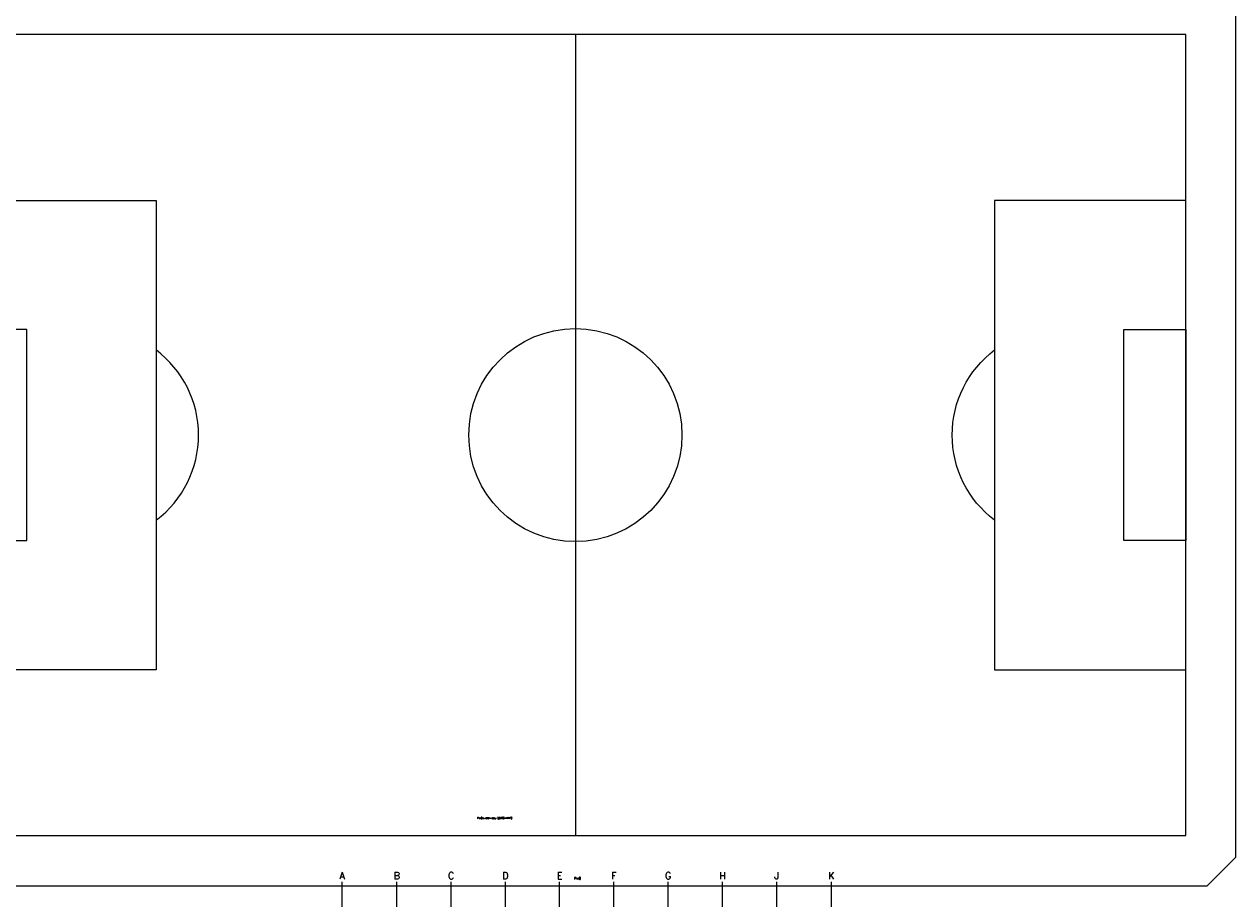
# Model space of a CAD drawing. Header units: millimetres. Extents: x -21286 to 456611, y -160636 to 272086.
# Tile 10 of 12: x 227244 to 331264, y 8851 to 83960. Entities that reach past the tile are written whole.
import ezdxf

# ---------------------------------------------------------------- set-up
doc = ezdxf.new("R2010")
doc.units = ezdxf.units.MM
doc.header["$LTSCALE"] = 0.5
doc.linetypes.add('CENTER2', pattern=[28.575, 19.05, -3.175, 3.175, -3.175])
doc.layers.add('hulplijn', color=140, linetype='Continuous', plot=False)
for name, color, linetype in [('pen 0.05mm', 7, 'Continuous'), ('pen 0.15mm', 1, 'Continuous'), ('stramien', 9, 'CENTER2'), ('tekst 1.5mm', 210, 'Continuous'), ('tekst 3.0mm', 200, 'Continuous')]:
    doc.layers.add(name, color=color, linetype=linetype)
doc.styles.add('1.0mm tekst', font='romans.shx', dxfattribs={"height": 1})
doc.styles.add('1.5mm tekst', font='romans.shx', dxfattribs={"height": 1.5})
doc.styles.add('3.0mm tekst', font='romans.shx', dxfattribs={"height": 3})

# ---------------------------------------------------------------- blocks, each defined once
blk = doc.blocks.new('1302-KAVEL-02')
at = {"layer": 'pen 0.15mm'}
h = blk.add_hatch(dxfattribs=at)
h.set_pattern_fill('AR-SAND', color=256, scale=20)
h.set_pattern_definition([(37.5, (-329619.26, -6274.3), (-32.0006, 978.8265), [0, -772.16, 0, -863.6, 0, -825.5]), (7.5, (-329619.3, -6274.3), (899.0466, 1433.65), [0, -416.56, 0, -695.96, 0, -266.7]), (327.5, (-330244.1, -6274.3), (1581.9847, 2.8744), [0, -254, 0, -914.4, 0, -1193.8]), (317.5, (-330244.1, -6274.3), (1527.113, 445.8586), [0, -127, 0, -599.44, 0, -685.8])])
h.paths.add_polyline_path([(-45235, -49936), (-45716, -51356), (-80076, -39719), (-79595, -38299)])
h.paths.add_polyline_path([(-80688, -35289), (-81490, -37657), (-45235, -49936), (-44433, -47568)])
h.paths.add_polyline_path([(-42539, -48209), (-33240, -51359), (-34580, -53544), (-43341, -50577)], flags=17)
h.paths.add_polyline_path([(-43341, -50577), (-43822, -51998), (-33927, -55349), (-13106, -21382), (-30829, -47424), (-34580, -53544)])
h.paths.add_polyline_path([(-132024, -17281), (-109861, -24787), (-110342, -26208), (-132505, -18702)])
h.paths.add_polyline_path([(-94324, -30671), (-95129, -33038), (-110342, -26208), (-109861, -24787), (-105875, -23931)])
h.paths.add_polyline_path([(-134669, -14179), (-132024, -17281), (-109861, -24787), (-105875, -23931)])
h.paths.add_polyline_path([(-110342, -26208), (-95129, -33038), (-99116, -34453), (-111333, -29134)])
h.paths.add_polyline_path([(-95129, -33038), (-101565, -51969), (-99116, -34453)])
h.paths.add_polyline_path([(-91624, -34225), (-83384, -37016), (-82582, -34648), (-90820, -31858)])
h.paths.add_polyline_path([(-160009, -11065), (-156031, -12412), (-132505, -18702), (-133496, -21628), (-160490, -12485)])
h.paths.add_polyline_path([(-134669, -14179), (-159208, -8696), (-160009, -11065), (-156031, -12412), (-132505, -18702), (-132024, -17281)])
h.paths.add_polyline_path([(-161101, -8055), (-161903, -10423), (-187287, -1826), (-187176, -1500), (-180456, -1500)])
edge = h.paths.add_edge_path()
edge.add_line((-161903, -10423), (-162384, -11844))
edge.add_line((-162384, -11844), (-187768, -3247))
edge.add_arc((-187233, -1668), 1668, 90.37795, 251.28998, ccw=False)
edge.add_line((-187244, 0), (-169856, 0))
edge.add_line((-169856, 0), (-165650, 0))
edge.add_line((-165650, 0), (-165650, -1500))
edge.add_line((-165650, -1500), (-169856, -1500))
edge.add_line((-169856, -1500), (-187176, -1500))
edge.add_line((-187176, -1500), (-187287, -1826))
edge.add_line((-187287, -1826), (-161903, -10423))
h.paths.add_polyline_path([(-125856, -1500), (-128823, 0), (-125856, 60000)])
h.paths.add_polyline_path([(-163647, 0), (-128823, 0), (-125856, -1500), (-163650, -1500)])
h.paths.add_polyline_path([(-121353, -1500), (-118240, 0), (-121353, 60000)])
edge = h.paths.add_edge_path(flags=16)
edge.add_line((-34580, -53544), (-33927, -55349))
at = {"layer": 'pen 0.05mm', "lineweight": 0}
blk.add_lwpolyline([(-111756, 42400), (-111756, 6160), (-109295, 3700), (-816, 3700), (1644, 6160), (1644, 42400)], dxfattribs=at)
at = {"layer": 'tekst 1.5mm', "insert": (-55169, 4434), "char_height": 200, "attachment_point": 1, "style": '1.0mm tekst'}
blk.add_mtext_dynamic_manual_height_columns('P=0', width=3500.85, gutter_width=1500, heights=[0], dxfattribs=at)
blk = doc.blocks.new('1302-stramien-01')
at = {"layer": 'hulplijn'}
for points in [[(-370, 370), (42370, 370), (42370, -18830), (-370, -18830)], [(-200, 200), (42200, 200), (42200, -18660), (-200, -18660)], [(0, 0), (42000, 0), (42000, -18460), (0, -18460)]]:
    blk.add_lwpolyline(points, close=True, dxfattribs=at)
at = {"layer": 'stramien'}
for p, q in [((0, -23329), (0, 10339)), ((4690, -23329), (4690, 10339)), ((9350, -23329), (9350, 10339)), ((14010, -23329), (14010, 10339)), ((18670, -23329), (18670, 10339)), ((23330, -23329), (23330, 10339)), ((27990, -23329), (27990, 10339)), ((32650, -23329), (32650, 10339)), ((37310, -23329), (37310, 10339)), ((42000, -23329), (42000, 10339)), ((-13469, 0), (52270, 0)), ((-13469, -7650), (52270, -7650)), ((-13469, -10810), (52270, -10810)), ((-13469, -18460), (52270, -18460))]:
    blk.add_line(p, q, dxfattribs=at)
at = {"layer": 'tekst 3.0mm', "char_height": 600, "style": '3.0mm tekst'}
for s, width, insert, attachment_point in [('A', 1527.99, (0, 10589), 8), ('B', 1527.99, (4690, 10589), 8), ('C', 1527.99, (9350, 10589), 8), ('D', 1527.99, (14010, 10589), 8), ('E', 1527.99, (18670, 10589), 8), ('F', 1527.99, (23330, 10589), 8), ('G', 1527.99, (27990, 10589), 8), ('H', 1527.99, (32650, 10589), 8), ('J', 1527.99, (37310, 10589), 8), ('K', 1527.99, (42000, 10589), 8), ('1', 1841.16, (-13719, 0), 6), ('1', 1841.16, (52520, 0), 4), ('2', 1841.16, (-13719, -7650), 6), ('2', 1841.16, (52520, -7650), 4), ('3', 1841.16, (-13719, -10810), 6), ('3', 1841.16, (52520, -10810), 4), ('4', 1841.16, (-13719, -18460), 6), ('4', 1841.16, (52520, -18460), 4), ('A', 1527.99, (0, -23579), 2), ('B', 1527.99, (4690, -23579), 2), ('C', 1527.99, (9350, -23579), 2), ('D', 1527.99, (14010, -23579), 2), ('E', 1527.99, (18670, -23579), 2), ('F', 1527.99, (23330, -23579), 2), ('G', 1527.99, (27990, -23579), 2), ('H', 1527.99, (32650, -23579), 2), ('J', 1527.99, (37310, -23579), 2), ('K', 1527.99, (42000, -23579), 2)]:
    blk.add_mtext_dynamic_manual_height_columns(s, width=width, gutter_width=3000, heights=[0], dxfattribs=dict(at, insert=insert, attachment_point=attachment_point))
blk = doc.blocks.new('test')
at = {"layer": 'pen 0.05mm'}
for points in [[(-107456, 76800), (-107456, 8000), (-2656, 8000), (-2656, 76800)], [(-107456, 62560), (-91056, 62560), (-91056, 22240), (-107456, 22240)], [(-2656, 62560), (-19056, 62560), (-19056, 22240), (-2656, 22240)], [(-107456, 33340), (-102156, 33340), (-102156, 51460), (-107456, 51460)], [(-2656, 33340), (-7956, 33340), (-7956, 51460), (-2656, 51460)]]:
    blk.add_lwpolyline(points, close=True, dxfattribs=at)
blk.add_lwpolyline([(-55006, 8000), (-55006, 76800)], dxfattribs=at)
for points in [[(-91045, 35096, 0.4986799), (-91056, 49712, 2.5260069)], [(-19067, 35096, -0.4986799), (-19056, 49712, -2.5260069)]]:
    blk.add_lwpolyline(points, format="xyb", dxfattribs=at)
blk.add_circle((-55056, 42400), 9150, dxfattribs=at)
at = {"layer": 'pen 0.15mm'}
blk.add_lwpolyline([(-111756, 6160), (-109295, 3700), (-816, 3700), (1644, 6160), (1644, 78640), (-816, 81100), (-109295, 81100), (-111756, 78640)], close=True, dxfattribs=at)

msp = doc.modelspace()

# ---------------------------------------------------------------- block references
for name in ['test', '1302-KAVEL-02']:
    msp.add_blockref(name, (329619, 6274))
at = {"layer": 'stramien'}
msp.add_blockref('1302-stramien-01', (254544, -46), dxfattribs=at)

# ---------------------------------------------------------------- texts
at = {"layer": 'tekst 1.5mm', "insert": (266142, 15861), "char_height": 150, "width": 3832.4, "attachment_point": 1, "style": '1.5mm tekst'}
msp.add_mtext('P=0=veldniveau (2350+NAP)', dxfattribs=at)

doc.saveas('drawing.dxf')
